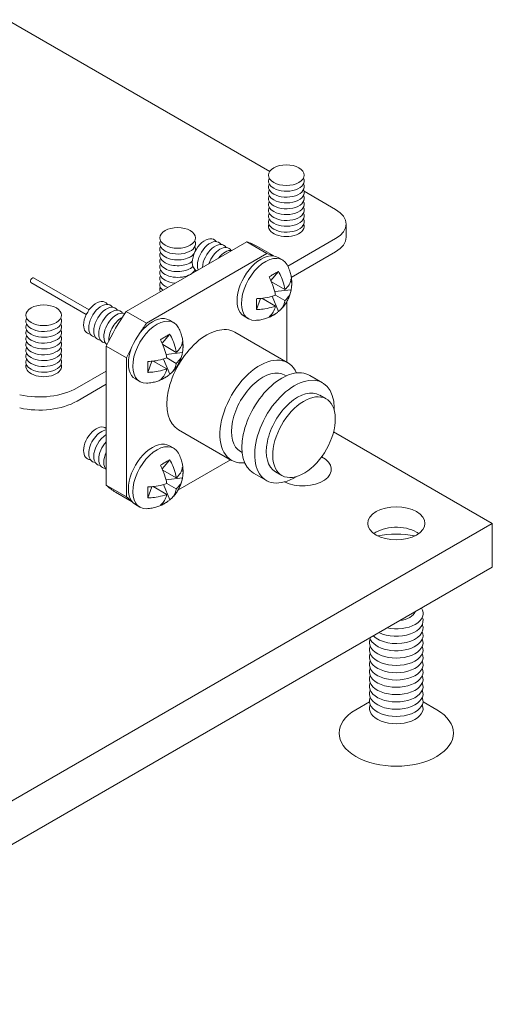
# Model space of a CAD drawing. Header units: millimetres. Extents: x -259 to 118, y 110 to 585.
# Tile 8 of 22: x 80 to 107, y 221 to 276. Entities that reach past the tile are written whole.
import ezdxf

# ---------------------------------------------------------------- set-up
doc = ezdxf.new("R2010")
doc.units = ezdxf.units.MM
doc.header["$MEASUREMENT"] = 0

msp = doc.modelspace()

# ---------------------------------------------------------------- linework, layer by layer
at = {"color": 0, "linetype": 'Continuous', "lineweight": 0, "extrusion": (-2.77556e-17, 0.816497, 0.57735)}
for p, q in [((79.696, 275.639), (94.393, 267.154)), ((96.314, 266.044), (98.081, 265.024)), ((98.666, 264.208), (98.666, 263.473)), ((95.407, 261.848), (98.081, 263.391)), ((93.104, 263.212), (86.37, 259.325)), ((93.104, 263.212), (94.235, 262.559)), ((93.705, 262.957), (94.633, 262.422)), ((94.235, 262.559), (87.501, 258.671)), ((95.106, 262.2), (94.859, 262.342)), ((95.602, 261.225), (98.081, 262.657)), ((81.182, 261.196), (84.285, 259.404)), ((94.888, 261.554), (94.455, 261.052)), ((81.032, 260.936), (84.131, 259.147)), ((95.245, 260.538), (94.491, 260.973)), ((95.589, 260.537), (94.674, 260.43)), ((93.656, 259.421), (93.874, 260.046)), ((94.714, 259.619), (93.96, 260.055)), ((94.522, 260.167), (94.888, 259.322)), ((94.714, 260.232), (95.245, 259.926)), ((95.358, 256.475), (95.358, 259.882)), ((87.501, 258.671), (86.37, 259.325)), ((93.206, 258.909), (92.959, 259.051)), ((89.025, 258.689), (88.778, 258.831)), ((88.807, 258.043), (88.374, 257.542)), ((92.443, 258.158), (95.408, 256.447)), ((85.247, 257.379), (86.378, 256.726)), ((85.247, 257.379), (85.247, 249.603)), ((89.163, 257.027), (88.41, 257.462)), ((86.378, 256.726), (86.378, 248.95)), ((88.441, 256.656), (88.807, 255.811)), ((89.508, 257.026), (88.593, 256.919)), ((88.633, 256.721), (89.163, 256.415)), ((87.575, 255.91), (87.793, 256.535)), ((88.633, 256.109), (87.879, 256.544)), ((83.62, 255.043), (85.247, 255.982)), ((95.242, 255.762), (95.325, 255.714)), ((96.638, 255.737), (97.355, 255.323)), ((83.62, 254.308), (85.247, 255.247)), ((87.125, 255.398), (86.878, 255.541)), ((97.189, 254.638), (97.55, 254.43)), ((89.293, 252.703), (92.258, 250.991)), ((106.849, 247.467), (97.969, 252.593)), ((89.025, 251.667), (88.778, 251.81)), ((92.768, 251.477), (92.851, 251.429)), ((88.807, 251.021), (88.374, 250.52)), ((89.258, 249.316), (92.208, 251.019)), ((89.163, 250.005), (88.41, 250.441)), ((93.488, 250.281), (94.205, 249.867)), ((94.714, 250.353), (95.076, 250.144)), ((86.378, 248.95), (85.247, 249.603)), ((87.575, 248.888), (87.793, 249.513)), ((88.633, 249.087), (87.879, 249.522)), ((88.441, 249.634), (88.807, 248.789)), ((89.508, 250.004), (88.593, 249.898)), ((88.633, 249.699), (89.163, 249.393)), ((85.768, 249.21), (86.696, 248.674)), ((87.125, 248.376), (86.878, 248.519)), ((64.493, 223.013), (106.849, 247.467)), ((106.849, 247.467), (106.849, 245.017)), ((64.493, 220.563), (106.849, 245.017)), ((99.977, 237.479), (99.212, 237.038)), ((102.972, 237.479), (103.738, 237.038))]:
    msp.add_line(p, q, dxfattribs=at)
at = {"color": 0, "linetype": 'Continuous', "lineweight": 0}
for centre, major_axis, start_param, end_param in [((95.324, 266.944), (-1, 0), -5.497787, 0.785398), ((95.324, 266.617), (-1, 0), -0.286757, 0.785398), ((95.324, 266.617), (1, 0), -2.356194, 0.286757), ((95.324, 266.291), (-1, 0), -0.286757, 0.785398), ((95.324, 265.964), (-1, 0), -0.286757, 0.785398), ((95.324, 266.291), (1, 0), -2.356194, 0.286757), ((95.324, 265.964), (1, 0), -2.356194, 0.286757), ((95.324, 265.637), (-1, 0), -0.286757, 0.785398), ((95.324, 265.311), (-1, 0), -0.286757, 0.785398), ((95.324, 265.637), (1, 0), -2.356194, 0.286757), ((95.324, 265.311), (1, 0), -2.356194, 0.286757), ((95.324, 264.984), (-1, 0), -0.286757, 0.785398), ((95.324, 264.984), (1, 0), -2.356194, 0.286757), ((95.324, 264.658), (-1, 0), -0.286757, 0.785398), ((95.324, 264.331), (-1, 0), -0.286757, 0.785398), ((95.324, 264.658), (1, 0), -2.356194, 0.286757), ((95.324, 264.331), (1, 0), -2.356194, 0.286757), ((89.243, 263.433), (-1, 0), -5.497787, 0.785398), ((95.324, 264.004), (-1, 0), -0.286757, -0.07077), ((95.324, 264.004), (1, 0), 0.07077, 0.286757), ((89.243, 263.106), (-1, 0), -0.286757, 0.785398), ((89.243, 263.106), (1, 0), -2.356194, 0.286757), ((90.769, 262.477), (0.5, 0.866), -0.286757, 2.356194), ((91.052, 262.313), (0.5, 0.866), -0.286757, 2.356194), ((96.666, 263.473), (2, 0), -0.785398, 0), ((89.243, 262.78), (-1, 0), -0.286757, 0.785398), ((89.243, 262.78), (1, 0), -0.135362, 0.286757), ((91.335, 262.15), (0.5, 0.866), -0.286757, 2.306174), ((91.617, 261.987), (0.5, 0.866), -0.286757, 1.889429), ((91.9, 261.823), (0.5, 0.866), 0.230587, 1.340209), ((89.737, 256.084), (3.968, 6.874), 0, 0.141986), ((89.243, 262.453), (-1, 0), -0.286757, 0.785398), ((89.243, 262.126), (-1, 0), -0.286757, 0.785398), ((89.243, 262.78), (1, 0), -2.356194, -0.389872), ((89.243, 261.8), (-1, 0), -0.286757, 0.785398), ((89.243, 261.473), (-1, 0), -0.286757, 0.785398), ((89.243, 262.453), (1, 0), -2.356194, -0.608991), ((89.243, 262.126), (1, 0), -2.356194, -0.54316), ((89.243, 261.8), (1, 0), -2.356194, -0.256395), ((90.769, 262.477), (-0.5, -0.866), -0.785398, 0.062664), ((89.243, 261.473), (1, 0), 0.141897, 0.286757), ((91.052, 262.313), (-0.5, -0.866), -0.785398, -0.427827), ((81.107, 261.066), (0.075, 0.13), 0, 3.141593), ((89.243, 261.147), (-1, 0), -0.286757, 0.785398), ((89.243, 261.473), (1, 0), -2.356194, -1.712693), ((89.243, 260.82), (-1, 0), -0.286757, 0.58404), ((89.243, 260.493), (-1, 0), -0.286757, -0.07077), ((89.243, 261.147), (1, 0), -2.356194, -2.154837), ((81.748, 259.105), (-1, 0), -5.497787, 0.785398), ((84.688, 258.966), (0.5, 0.866), -0.286757, 2.356194), ((84.971, 258.802), (0.5, 0.866), -0.286757, 2.356194), ((85.253, 258.639), (0.5, 0.866), -0.286757, 2.356194), ((85.536, 258.476), (0.5, 0.866), -0.286757, 2.356194), ((81.748, 258.779), (-1, 0), -0.286757, 0.785398), ((81.748, 258.779), (1, 0), -2.356194, 0.286757), ((85.819, 258.313), (0.5, 0.866), 0.070829, 2.356194), ((89.737, 256.084), (-3.968, -6.874), -1.712782, -1.428811), ((86.102, 258.149), (-0.5, -0.866), -2.416648, -0.785398), ((81.748, 258.452), (-1, 0), -0.286757, 0.785398), ((81.748, 258.452), (1, 0), -2.356194, 0.286757), ((84.688, 258.966), (-0.5, -0.866), -0.785398, 0.286757), ((84.971, 258.802), (-0.5, -0.866), -0.785398, 0.286757), ((90.868, 255.431), (1.575, 2.728), 0, 3.141593), ((81.748, 258.126), (-1, 0), -0.286757, 0.785398), ((81.748, 257.799), (-1, 0), -0.286757, 0.785398), ((81.748, 258.126), (1, 0), -2.356194, 0.286757), ((81.748, 257.799), (1, 0), -2.356194, 0.286757), ((85.253, 258.639), (-0.5, -0.866), -0.785398, 0.286757), ((85.536, 258.476), (-0.5, -0.866), -0.785398, 0.286757), ((85.819, 258.313), (-0.5, -0.866), -0.785398, -0.063482), ((81.748, 257.472), (-1, 0), -0.286757, 0.785398), ((81.748, 257.146), (-1, 0), -0.286757, 0.785398), ((81.748, 257.472), (1, 0), -2.356194, 0.286757), ((81.748, 257.146), (1, 0), -2.356194, 0.286757), ((86.102, 258.149), (-0.5, -0.866), -0.785398, -0.717024), ((81.748, 256.819), (-1, 0), -0.286757, 0.785398), ((81.748, 256.493), (-1, 0), -0.286757, 0.785398), ((81.748, 256.819), (1, 0), -2.356194, 0.286757), ((81.748, 256.493), (1, 0), -2.356194, 0.286757), ((93.833, 253.719), (1.575, 2.728), -0.400975, 3.542567), ((81.748, 256.166), (-1, 0), -0.286757, -0.07077), ((81.748, 256.166), (1, 0), 0.07077, 0.286757), ((94.005, 253.619), (1.237, 2.143), 0, 3.141593), ((95.78, 252.595), (1.575, 2.728), -0.763847, 3.967182), ((81.499, 256.267), (3, 0), -1.944677, -0.785398), ((95.951, 252.496), (1.237, 2.143), 0, 3.141593), ((81.499, 255.533), (3, 0), -1.944677, -0.785398), ((95.78, 252.595), (1.575, 2.728), -0.82559, -0.763847), ((84.688, 251.944), (0.5, 0.866), -0.126317, 2.356194), ((84.971, 251.781), (0.5, 0.866), 0.384163, 2.356194), ((85.253, 251.617), (-0.5, -0.866), -2.34675, -0.785398), ((85.536, 251.454), (-0.5, -0.866), -1.934349, -0.785398), ((84.688, 251.944), (-0.5, -0.866), -0.785398, 0.286757), ((84.971, 251.781), (-0.5, -0.866), -0.785398, 0.286757), ((85.253, 251.617), (-0.5, -0.866), -0.785398, 0.286757), ((85.819, 251.291), (-0.5, -0.866), -1.412989, -0.785398), ((96.242, 250.488), (1.6, 0), -2.26955, 0.852141), ((85.536, 251.454), (-0.5, -0.866), -0.785398, 0.286757), ((85.819, 251.291), (-0.5, -0.866), -0.785398, -0.157808), ((89.737, 256.084), (-3.968, -6.874), -0.141986, 0), ((101.475, 247.467), (1.6, 0), -5.497787, 0.785398), ((101.475, 242.427), (1.5, 0), -1.924843, 0.354047), ((101.475, 241.61), (1.5, 0), -2.607396, 0.237941), ((101.475, 240.385), (-1.5, 0), -0.237941, 3.379534), ((101.475, 238.752), (-1.5, 0), -0.237941, 3.379534), ((101.475, 235.731), (-3.2, 0), -0.785398, 2.356194), ((101.475, 235.731), (3.2, 0), -0.785398, 0.785398)]:
    msp.add_ellipse(centre, major_axis=major_axis, ratio=0.57735, start_param=start_param, end_param=end_param, dxfattribs=at)
at = {"color": 0, "linetype": 'Continuous', "lineweight": 0, "extrusion": (1.60247e-16, -2.22045e-16, -1)}
msp.add_ellipse((96.666, 264.208), major_axis=(2, 0), ratio=0.57735, start_param=-0.785398, end_param=0.785398, dxfattribs=at)
at = {"color": 0, "linetype": 'Continuous', "lineweight": 0, "extrusion": (8.06987e-17, -2.22045e-16, -1)}
msp.add_ellipse((95.324, 264.086), major_axis=(1, 0), ratio=0.57735, start_param=-0.213756, end_param=3.355349, dxfattribs=at)
at = {"color": 0, "linetype": 'Continuous', "lineweight": 0, "extrusion": (-1.20185e-16, 6.93889e-17, -1)}
for centre in [(93.909, 260.697), (87.828, 257.186), (87.828, 250.164)]:
    msp.add_ellipse(centre, major_axis=(-0.95, -1.645), ratio=0.57735, start_param=0, end_param=3.141593, dxfattribs=at)
at = {"color": 0, "linetype": 'Continuous', "lineweight": 0, "extrusion": (7.95482e-17, 8.22703e-17, -1)}
for centre in [(94.156, 260.554), (88.075, 257.043), (88.075, 250.021)]:
    msp.add_ellipse(centre, major_axis=(-0.95, -1.645), ratio=0.57735, start_param=-0.343755, end_param=3.485348, dxfattribs=at)
at = {"color": 0, "linetype": 'Continuous', "lineweight": 0, "extrusion": (-1.71978e-16, 3.51927e-17, -1)}
msp.add_ellipse((90.868, 255.431), major_axis=(3.968, 6.874), ratio=0.57735, start_param=-0.141986, end_param=-0.05862, dxfattribs=at)
at = {"color": 0, "linetype": 'Continuous', "lineweight": 0, "extrusion": (4.86493e-17, -2.77556e-16, -1)}
msp.add_ellipse((89.243, 260.575), major_axis=(-1, 0), ratio=0.57735, start_param=-0.261799, end_param=0.213756, dxfattribs=at)
at = {"color": 0, "linetype": 'Continuous', "lineweight": 0, "extrusion": (-1.47941e-16, 2.13149e-17, -1)}
msp.add_ellipse((90.868, 255.431), major_axis=(3.968, 6.874), ratio=0.57735, start_param=-1.512176, end_param=-1.428811, dxfattribs=at)
at = {"color": 0, "linetype": 'Continuous', "lineweight": 0, "extrusion": (-2.20052e-16, 6.29482e-17, -1)}
msp.add_ellipse((90.868, 255.431), major_axis=(3.968, 6.874), ratio=0.57735, start_param=-1.712782, end_param=-1.629416, dxfattribs=at)
at = {"color": 0, "linetype": 'Continuous', "lineweight": 0, "extrusion": (6.4674e-17, -3.33067e-16, -1)}
msp.add_ellipse((81.748, 256.248), major_axis=(1, 0), ratio=0.57735, start_param=-0.213756, end_param=3.355349, dxfattribs=at)
at = {"color": 0, "linetype": 'Continuous', "lineweight": 0, "extrusion": (9.98667e-17, 6.4407e-18, -1)}
msp.add_ellipse((95.063, 253.009), major_axis=(-1.575, -2.728), ratio=0.57735, start_param=0, end_param=3.141593, dxfattribs=at)
at = {"color": 0, "linetype": 'Continuous', "lineweight": 0, "extrusion": (-5.55112e-17, -9.61481e-17, -1)}
msp.add_ellipse((96.313, 252.287), major_axis=(-1.237, -2.143), ratio=0.57735, start_param=-5.519338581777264, end_param=0.7638467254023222, dxfattribs=at)
at = {"color": 0, "linetype": 'Continuous', "lineweight": 0, "extrusion": (-1.27622e-16, -5.45148e-17, -1)}
msp.add_ellipse((90.868, 255.431), major_axis=(-3.968, -6.874), ratio=0.57735, start_param=0.05862, end_param=0.141986, dxfattribs=at)
at = {"color": 0, "linetype": 'Continuous', "lineweight": 0, "extrusion": (6.54675e-17, -1.17187e-29, -1)}
msp.add_ellipse((101.475, 246.324), major_axis=(1.6, 0), ratio=0.57735, start_param=-2.474482, end_param=-0.785398, dxfattribs=at)
at = {"color": 0, "linetype": 'Continuous', "lineweight": 0, "extrusion": (-8.641e-17, -1.63484e-32, -1)}
msp.add_ellipse((101.475, 245.017), major_axis=(3.2, 0), ratio=0.57735, start_param=-1.901681, end_param=-1.239912, dxfattribs=at)
at = {"color": 0, "linetype": 'Continuous', "lineweight": 0, "extrusion": (1.37443e-17, -1.66533e-16, -1)}
msp.add_ellipse((101.475, 246.324), major_axis=(1.6, 0), ratio=0.57735, start_param=-0.785398, end_param=-0.66711, dxfattribs=at)
at = {"color": 0, "linetype": 'Continuous', "lineweight": 0, "extrusion": (-3.13658e-17, 5.55112e-17, -1)}
msp.add_ellipse((101.475, 242.631), major_axis=(1.067, 0), ratio=0.57735, start_param=0.179655, end_param=1.391141, dxfattribs=at)
at = {"color": 0, "linetype": 'Continuous', "lineweight": 0, "extrusion": (1.71752e-17, 8.96997e-33, -1)}
msp.add_ellipse((101.475, 242.018), major_axis=(1.5, 0), ratio=0.57735, start_param=-0.237941, end_param=2.271327, dxfattribs=at)
at = {"color": 0, "linetype": 'Continuous', "lineweight": 0, "extrusion": (1.92707e-17, 1.50646e-33, -1)}
msp.add_ellipse((101.475, 241.202), major_axis=(1.5, 0), ratio=0.57735, start_param=-0.237941, end_param=2.977259, dxfattribs=at)
at = {"color": 0, "linetype": 'Continuous', "lineweight": 0, "extrusion": (-5.97022e-17, -2.4552e-32, -1)}
for centre in [(101.475, 240.794), (101.475, 239.977), (101.475, 239.569), (101.475, 239.161)]:
    msp.add_ellipse(centre, major_axis=(1.5, 0), ratio=0.57735, start_param=-0.237941, end_param=3.379534, dxfattribs=at)
at = {"color": 0, "linetype": 'Continuous', "lineweight": 0, "extrusion": (7.47819e-17, 5.55112e-17, -1)}
for centre in [(101.475, 238.344), (101.475, 237.936), (101.475, 237.528), (101.475, 237.119)]:
    msp.add_ellipse(centre, major_axis=(1.5, 0), ratio=0.57735, start_param=-0.237941, end_param=3.379534, dxfattribs=at)
at = {"color": 0, "linetype": 'Continuous', "lineweight": 0}
for points, knots in [([(95.619, 260.733), (95.624, 260.793), (95.626, 260.856), (95.625, 260.989), (95.622, 261.06), (95.605, 261.21), (95.593, 261.289), (95.555, 261.456), (95.531, 261.543), (95.464, 261.726), (95.423, 261.822), (95.371, 261.918)], [6.1838874, 6.1838874, 6.1838874, 6.1838874, 6.2920755, 6.2920755, 6.4002637, 6.4002637, 6.5084518, 6.5084518, 6.61664, 6.61664, 6.7248281, 6.7248281, 6.7248281, 6.7248281]), ([(94.888, 261.554), (94.867, 261.543), (94.846, 261.533), (94.763, 261.489), (94.698, 261.452), (94.575, 261.381), (94.505, 261.339), (94.408, 261.279), (94.382, 261.263), (94.357, 261.248)], [5.6990418, 5.6990418, 5.6990418, 5.6990418, 5.7895173, 5.7895173, 6.0512941, 6.0512941, 6.313071, 6.313071, 6.4035464, 6.4035464, 6.4035464, 6.4035464]), ([(94.357, 261.248), (94.371, 261.222), (94.385, 261.196), (94.458, 261.052), (94.511, 260.931), (94.609, 260.673), (94.658, 260.511), (94.7, 260.312), (94.708, 260.272), (94.714, 260.232)], [4.83016, 4.83016, 4.83016, 4.83016, 4.911337, 4.911337, 5.274551, 5.274551, 5.761862, 5.761862, 5.888136, 5.888136, 5.888136, 5.888136]), ([(95.245, 260.538), (95.238, 260.578), (95.231, 260.619), (95.189, 260.817), (95.139, 260.979), (95.041, 261.238), (94.988, 261.358), (94.915, 261.502), (94.902, 261.528), (94.888, 261.554)], [6.610207, 6.610207, 6.610207, 6.610207, 6.736482, 6.736482, 7.223793, 7.223793, 7.587007, 7.587007, 7.668184, 7.668184, 7.668184, 7.668184]), ([(95.589, 261.149), (95.587, 261.132), (95.585, 261.115), (95.57, 261.022), (95.545, 260.947), (95.469, 260.789), (95.403, 260.694), (95.293, 260.582), (95.27, 260.56), (95.245, 260.538)], [4.83016, 4.83016, 4.83016, 4.83016, 4.911337, 4.911337, 5.274551, 5.274551, 5.761862, 5.761862, 5.888136, 5.888136, 5.888136, 5.888136]), ([(95.589, 260.537), (95.595, 260.563), (95.6, 260.591), (95.618, 260.697), (95.623, 260.775), (95.623, 260.918), (95.618, 260.995), (95.6, 261.097), (95.595, 261.123), (95.589, 261.149)], [5.6990418, 5.6990418, 5.6990418, 5.6990418, 5.7895173, 5.7895173, 6.0512941, 6.0512941, 6.313071, 6.313071, 6.4035464, 6.4035464, 6.4035464, 6.4035464]), ([(95.245, 259.926), (95.27, 259.948), (95.293, 259.97), (95.403, 260.081), (95.469, 260.177), (95.545, 260.334), (95.57, 260.41), (95.585, 260.503), (95.587, 260.52), (95.589, 260.537)], [6.610207, 6.610207, 6.610207, 6.610207, 6.736482, 6.736482, 7.223793, 7.223793, 7.587007, 7.587007, 7.668184, 7.668184, 7.668184, 7.668184]), ([(93.656, 260.033), (93.655, 260.003), (93.654, 259.974), (93.65, 259.86), (93.649, 259.778), (93.649, 259.636), (93.65, 259.561), (93.654, 259.467), (93.655, 259.443), (93.656, 259.421)], [5.6990418, 5.6990418, 5.6990418, 5.6990418, 5.7895173, 5.7895173, 6.0512941, 6.0512941, 6.313071, 6.313071, 6.4035464, 6.4035464, 6.4035464, 6.4035464]), ([(94.714, 260.232), (94.676, 260.217), (94.637, 260.204), (94.445, 260.141), (94.28, 260.102), (94.007, 260.058), (93.876, 260.044), (93.715, 260.035), (93.686, 260.034), (93.656, 260.033)], [6.610207, 6.610207, 6.610207, 6.610207, 6.736482, 6.736482, 7.223793, 7.223793, 7.587007, 7.587007, 7.668184, 7.668184, 7.668184, 7.668184]), ([(94.965, 259.385), (95.033, 259.448), (95.092, 259.51), (95.198, 259.637), (95.245, 259.701), (95.33, 259.832), (95.369, 259.898), (95.439, 260.038), (95.471, 260.111), (95.528, 260.266), (95.553, 260.348), (95.573, 260.438)], [5.0071182, 5.0071182, 5.0071182, 5.0071182, 5.2033858, 5.2033858, 5.3996534, 5.3996534, 5.5959209, 5.5959209, 5.7921885, 5.7921885, 5.9884561, 5.9884561, 5.9884561, 5.9884561]), ([(93.656, 259.421), (93.686, 259.422), (93.715, 259.423), (93.876, 259.431), (94.007, 259.446), (94.28, 259.49), (94.445, 259.528), (94.637, 259.591), (94.676, 259.605), (94.714, 259.619)], [4.83016, 4.83016, 4.83016, 4.83016, 4.911337, 4.911337, 5.274551, 5.274551, 5.761862, 5.761862, 5.888136, 5.888136, 5.888136, 5.888136]), ([(94.714, 259.619), (94.708, 259.587), (94.7, 259.555), (94.658, 259.405), (94.609, 259.3), (94.511, 259.155), (94.458, 259.096), (94.385, 259.036), (94.371, 259.026), (94.357, 259.016)], [6.610207, 6.610207, 6.610207, 6.610207, 6.736482, 6.736482, 7.223793, 7.223793, 7.587007, 7.587007, 7.668184, 7.668184, 7.668184, 7.668184]), ([(94.888, 259.322), (94.902, 259.332), (94.915, 259.342), (94.988, 259.402), (95.041, 259.461), (95.139, 259.606), (95.189, 259.711), (95.231, 259.861), (95.238, 259.893), (95.245, 259.926)], [4.83016, 4.83016, 4.83016, 4.83016, 4.911337, 4.911337, 5.274551, 5.274551, 5.761862, 5.761862, 5.888136, 5.888136, 5.888136, 5.888136]), ([(93.582, 258.82), (93.692, 258.824), (93.795, 258.835), (93.987, 258.869), (94.075, 258.891), (94.238, 258.943), (94.313, 258.971), (94.451, 259.032), (94.514, 259.064), (94.63, 259.13), (94.683, 259.164), (94.733, 259.198)], [4.2707462, 4.2707462, 4.2707462, 4.2707462, 4.3789343, 4.3789343, 4.4871225, 4.4871225, 4.5953106, 4.5953106, 4.7034988, 4.7034988, 4.8116869, 4.8116869, 4.8116869, 4.8116869]), ([(94.357, 259.016), (94.382, 259.023), (94.408, 259.032), (94.505, 259.068), (94.575, 259.101), (94.698, 259.173), (94.763, 259.217), (94.846, 259.285), (94.867, 259.303), (94.888, 259.322)], [5.6990418, 5.6990418, 5.6990418, 5.6990418, 5.7895173, 5.7895173, 6.0512941, 6.0512941, 6.313071, 6.313071, 6.4035464, 6.4035464, 6.4035464, 6.4035464]), ([(89.538, 257.222), (89.543, 257.282), (89.545, 257.345), (89.544, 257.478), (89.54, 257.549), (89.524, 257.699), (89.512, 257.778), (89.474, 257.945), (89.449, 258.033), (89.383, 258.215), (89.342, 258.311), (89.29, 258.407)], [6.1838874, 6.1838874, 6.1838874, 6.1838874, 6.2920755, 6.2920755, 6.4002637, 6.4002637, 6.5084518, 6.5084518, 6.61664, 6.61664, 6.7248281, 6.7248281, 6.7248281, 6.7248281]), ([(88.807, 258.043), (88.786, 258.032), (88.765, 258.022), (88.682, 257.978), (88.617, 257.941), (88.494, 257.87), (88.424, 257.828), (88.327, 257.768), (88.301, 257.752), (88.276, 257.737)], [5.6990418, 5.6990418, 5.6990418, 5.6990418, 5.7895173, 5.7895173, 6.0512941, 6.0512941, 6.313071, 6.313071, 6.4035464, 6.4035464, 6.4035464, 6.4035464]), ([(89.163, 257.027), (89.157, 257.067), (89.149, 257.108), (89.108, 257.306), (89.058, 257.468), (88.96, 257.727), (88.907, 257.847), (88.834, 257.991), (88.821, 258.017), (88.807, 258.043)], [6.610207, 6.610207, 6.610207, 6.610207, 6.736482, 6.736482, 7.223793, 7.223793, 7.587007, 7.587007, 7.668184, 7.668184, 7.668184, 7.668184]), ([(88.276, 257.737), (88.29, 257.711), (88.304, 257.685), (88.377, 257.541), (88.43, 257.421), (88.528, 257.162), (88.577, 257), (88.619, 256.801), (88.627, 256.761), (88.633, 256.721)], [4.83016, 4.83016, 4.83016, 4.83016, 4.911337, 4.911337, 5.274551, 5.274551, 5.761862, 5.761862, 5.888136, 5.888136, 5.888136, 5.888136]), ([(89.508, 257.638), (89.506, 257.621), (89.504, 257.604), (89.489, 257.511), (89.464, 257.436), (89.388, 257.278), (89.321, 257.183), (89.212, 257.071), (89.188, 257.049), (89.163, 257.027)], [4.83016, 4.83016, 4.83016, 4.83016, 4.911337, 4.911337, 5.274551, 5.274551, 5.761862, 5.761862, 5.888136, 5.888136, 5.888136, 5.888136]), ([(89.508, 257.026), (89.514, 257.053), (89.519, 257.08), (89.536, 257.186), (89.542, 257.265), (89.542, 257.407), (89.536, 257.484), (89.519, 257.586), (89.514, 257.612), (89.508, 257.638)], [5.6990418, 5.6990418, 5.6990418, 5.6990418, 5.7895173, 5.7895173, 6.0512941, 6.0512941, 6.313071, 6.313071, 6.4035464, 6.4035464, 6.4035464, 6.4035464]), ([(88.633, 256.721), (88.595, 256.707), (88.556, 256.693), (88.364, 256.63), (88.199, 256.591), (87.925, 256.547), (87.795, 256.533), (87.634, 256.524), (87.604, 256.523), (87.575, 256.522)], [6.610207, 6.610207, 6.610207, 6.610207, 6.736482, 6.736482, 7.223793, 7.223793, 7.587007, 7.587007, 7.668184, 7.668184, 7.668184, 7.668184]), ([(88.884, 255.874), (88.952, 255.937), (89.011, 255.999), (89.117, 256.126), (89.164, 256.19), (89.249, 256.321), (89.288, 256.387), (89.358, 256.527), (89.39, 256.6), (89.447, 256.755), (89.472, 256.837), (89.492, 256.927)], [5.0071182, 5.0071182, 5.0071182, 5.0071182, 5.2033858, 5.2033858, 5.3996534, 5.3996534, 5.5959209, 5.5959209, 5.7921885, 5.7921885, 5.9884561, 5.9884561, 5.9884561, 5.9884561]), ([(89.163, 256.415), (89.188, 256.437), (89.212, 256.459), (89.321, 256.57), (89.388, 256.666), (89.464, 256.823), (89.489, 256.899), (89.504, 256.992), (89.506, 257.009), (89.508, 257.026)], [6.610207, 6.610207, 6.610207, 6.610207, 6.736482, 6.736482, 7.223793, 7.223793, 7.587007, 7.587007, 7.668184, 7.668184, 7.668184, 7.668184]), ([(87.575, 256.522), (87.574, 256.492), (87.573, 256.463), (87.569, 256.349), (87.568, 256.267), (87.568, 256.125), (87.569, 256.05), (87.573, 255.956), (87.574, 255.933), (87.575, 255.91)], [5.6990418, 5.6990418, 5.6990418, 5.6990418, 5.7895173, 5.7895173, 6.0512941, 6.0512941, 6.313071, 6.313071, 6.4035464, 6.4035464, 6.4035464, 6.4035464]), ([(87.575, 255.91), (87.604, 255.911), (87.634, 255.912), (87.795, 255.921), (87.925, 255.935), (88.199, 255.979), (88.364, 256.017), (88.556, 256.08), (88.595, 256.094), (88.633, 256.109)], [4.83016, 4.83016, 4.83016, 4.83016, 4.911337, 4.911337, 5.274551, 5.274551, 5.761862, 5.761862, 5.888136, 5.888136, 5.888136, 5.888136]), ([(88.633, 256.109), (88.627, 256.076), (88.619, 256.044), (88.577, 255.894), (88.528, 255.789), (88.43, 255.644), (88.377, 255.585), (88.304, 255.525), (88.29, 255.515), (88.276, 255.505)], [6.610207, 6.610207, 6.610207, 6.610207, 6.736482, 6.736482, 7.223793, 7.223793, 7.587007, 7.587007, 7.668184, 7.668184, 7.668184, 7.668184]), ([(88.807, 255.811), (88.821, 255.821), (88.834, 255.831), (88.907, 255.891), (88.96, 255.95), (89.058, 256.095), (89.108, 256.2), (89.149, 256.35), (89.157, 256.382), (89.163, 256.415)], [4.83016, 4.83016, 4.83016, 4.83016, 4.911337, 4.911337, 5.274551, 5.274551, 5.761862, 5.761862, 5.888136, 5.888136, 5.888136, 5.888136]), ([(87.501, 255.309), (87.611, 255.313), (87.714, 255.324), (87.905, 255.358), (87.994, 255.381), (88.157, 255.432), (88.232, 255.46), (88.37, 255.521), (88.433, 255.553), (88.549, 255.619), (88.602, 255.653), (88.651, 255.687)], [4.2707462, 4.2707462, 4.2707462, 4.2707462, 4.3789343, 4.3789343, 4.4871225, 4.4871225, 4.5953106, 4.5953106, 4.7034988, 4.7034988, 4.8116869, 4.8116869, 4.8116869, 4.8116869]), ([(88.276, 255.505), (88.301, 255.513), (88.327, 255.521), (88.424, 255.557), (88.494, 255.59), (88.617, 255.662), (88.682, 255.706), (88.765, 255.774), (88.786, 255.792), (88.807, 255.811)], [5.6990418, 5.6990418, 5.6990418, 5.6990418, 5.7895173, 5.7895173, 6.0512941, 6.0512941, 6.313071, 6.313071, 6.4035464, 6.4035464, 6.4035464, 6.4035464]), ([(89.538, 250.2), (89.543, 250.26), (89.545, 250.323), (89.544, 250.456), (89.54, 250.527), (89.524, 250.677), (89.512, 250.756), (89.474, 250.923), (89.449, 251.011), (89.383, 251.194), (89.342, 251.289), (89.29, 251.386)], [6.1838874, 6.1838874, 6.1838874, 6.1838874, 6.2920755, 6.2920755, 6.4002637, 6.4002637, 6.5084518, 6.5084518, 6.61664, 6.61664, 6.7248281, 6.7248281, 6.7248281, 6.7248281]), ([(88.807, 251.021), (88.786, 251.011), (88.765, 251), (88.682, 250.956), (88.617, 250.919), (88.494, 250.848), (88.424, 250.806), (88.327, 250.746), (88.301, 250.731), (88.276, 250.715)], [5.6990418, 5.6990418, 5.6990418, 5.6990418, 5.7895173, 5.7895173, 6.0512941, 6.0512941, 6.313071, 6.313071, 6.4035464, 6.4035464, 6.4035464, 6.4035464]), ([(88.276, 250.715), (88.29, 250.689), (88.304, 250.663), (88.377, 250.519), (88.43, 250.399), (88.528, 250.14), (88.577, 249.978), (88.619, 249.78), (88.627, 249.739), (88.633, 249.699)], [4.83016, 4.83016, 4.83016, 4.83016, 4.911337, 4.911337, 5.274551, 5.274551, 5.761862, 5.761862, 5.888136, 5.888136, 5.888136, 5.888136]), ([(89.163, 250.005), (89.157, 250.045), (89.149, 250.086), (89.108, 250.284), (89.058, 250.446), (88.96, 250.705), (88.907, 250.825), (88.834, 250.969), (88.821, 250.995), (88.807, 251.021)], [6.610207, 6.610207, 6.610207, 6.610207, 6.736482, 6.736482, 7.223793, 7.223793, 7.587007, 7.587007, 7.668184, 7.668184, 7.668184, 7.668184]), ([(89.508, 250.616), (89.506, 250.599), (89.504, 250.582), (89.489, 250.489), (89.464, 250.414), (89.388, 250.256), (89.321, 250.161), (89.212, 250.05), (89.188, 250.027), (89.163, 250.005)], [4.83016, 4.83016, 4.83016, 4.83016, 4.911337, 4.911337, 5.274551, 5.274551, 5.761862, 5.761862, 5.888136, 5.888136, 5.888136, 5.888136]), ([(89.508, 250.004), (89.514, 250.031), (89.519, 250.058), (89.536, 250.164), (89.542, 250.243), (89.542, 250.385), (89.536, 250.463), (89.519, 250.565), (89.514, 250.591), (89.508, 250.616)], [5.6990418, 5.6990418, 5.6990418, 5.6990418, 5.7895173, 5.7895173, 6.0512941, 6.0512941, 6.313071, 6.313071, 6.4035464, 6.4035464, 6.4035464, 6.4035464]), ([(87.575, 249.5), (87.574, 249.471), (87.573, 249.441), (87.569, 249.327), (87.568, 249.245), (87.568, 249.103), (87.569, 249.028), (87.573, 248.934), (87.574, 248.911), (87.575, 248.888)], [5.6990418, 5.6990418, 5.6990418, 5.6990418, 5.7895173, 5.7895173, 6.0512941, 6.0512941, 6.313071, 6.313071, 6.4035464, 6.4035464, 6.4035464, 6.4035464]), ([(88.633, 249.699), (88.595, 249.685), (88.556, 249.671), (88.364, 249.608), (88.199, 249.569), (87.925, 249.525), (87.795, 249.511), (87.634, 249.502), (87.604, 249.501), (87.575, 249.5)], [6.610207, 6.610207, 6.610207, 6.610207, 6.736482, 6.736482, 7.223793, 7.223793, 7.587007, 7.587007, 7.668184, 7.668184, 7.668184, 7.668184]), ([(88.884, 248.852), (88.952, 248.915), (89.011, 248.978), (89.117, 249.104), (89.164, 249.168), (89.249, 249.299), (89.288, 249.366), (89.358, 249.505), (89.39, 249.578), (89.447, 249.733), (89.472, 249.815), (89.492, 249.906)], [5.0071182, 5.0071182, 5.0071182, 5.0071182, 5.2033858, 5.2033858, 5.3996534, 5.3996534, 5.5959209, 5.5959209, 5.7921885, 5.7921885, 5.9884561, 5.9884561, 5.9884561, 5.9884561]), ([(89.163, 249.393), (89.188, 249.415), (89.212, 249.437), (89.321, 249.549), (89.388, 249.644), (89.464, 249.801), (89.489, 249.877), (89.504, 249.97), (89.506, 249.987), (89.508, 250.004)], [6.610207, 6.610207, 6.610207, 6.610207, 6.736482, 6.736482, 7.223793, 7.223793, 7.587007, 7.587007, 7.668184, 7.668184, 7.668184, 7.668184]), ([(87.575, 248.888), (87.604, 248.889), (87.634, 248.89), (87.795, 248.899), (87.925, 248.913), (88.199, 248.957), (88.364, 248.995), (88.556, 249.059), (88.595, 249.072), (88.633, 249.087)], [4.83016, 4.83016, 4.83016, 4.83016, 4.911337, 4.911337, 5.274551, 5.274551, 5.761862, 5.761862, 5.888136, 5.888136, 5.888136, 5.888136]), ([(88.633, 249.087), (88.627, 249.054), (88.619, 249.022), (88.577, 248.872), (88.528, 248.767), (88.43, 248.622), (88.377, 248.563), (88.304, 248.503), (88.29, 248.493), (88.276, 248.483)], [6.610207, 6.610207, 6.610207, 6.610207, 6.736482, 6.736482, 7.223793, 7.223793, 7.587007, 7.587007, 7.668184, 7.668184, 7.668184, 7.668184]), ([(88.807, 248.789), (88.821, 248.799), (88.834, 248.809), (88.907, 248.869), (88.96, 248.928), (89.058, 249.073), (89.108, 249.178), (89.149, 249.328), (89.157, 249.36), (89.163, 249.393)], [4.83016, 4.83016, 4.83016, 4.83016, 4.911337, 4.911337, 5.274551, 5.274551, 5.761862, 5.761862, 5.888136, 5.888136, 5.888136, 5.888136]), ([(87.501, 248.287), (87.611, 248.291), (87.714, 248.302), (87.905, 248.336), (87.994, 248.359), (88.157, 248.41), (88.232, 248.438), (88.37, 248.499), (88.433, 248.531), (88.549, 248.597), (88.602, 248.631), (88.651, 248.665)], [4.2707462, 4.2707462, 4.2707462, 4.2707462, 4.3789343, 4.3789343, 4.4871225, 4.4871225, 4.5953106, 4.5953106, 4.7034988, 4.7034988, 4.8116869, 4.8116869, 4.8116869, 4.8116869]), ([(88.276, 248.483), (88.301, 248.491), (88.327, 248.499), (88.424, 248.535), (88.494, 248.569), (88.617, 248.64), (88.682, 248.684), (88.765, 248.752), (88.786, 248.771), (88.807, 248.789)], [5.6990418, 5.6990418, 5.6990418, 5.6990418, 5.7895173, 5.7895173, 6.0512941, 6.0512941, 6.313071, 6.313071, 6.4035464, 6.4035464, 6.4035464, 6.4035464])]:
    msp.add_open_spline(points, degree=3, knots=knots, dxfattribs=at)

doc.saveas('drawing.dxf')
